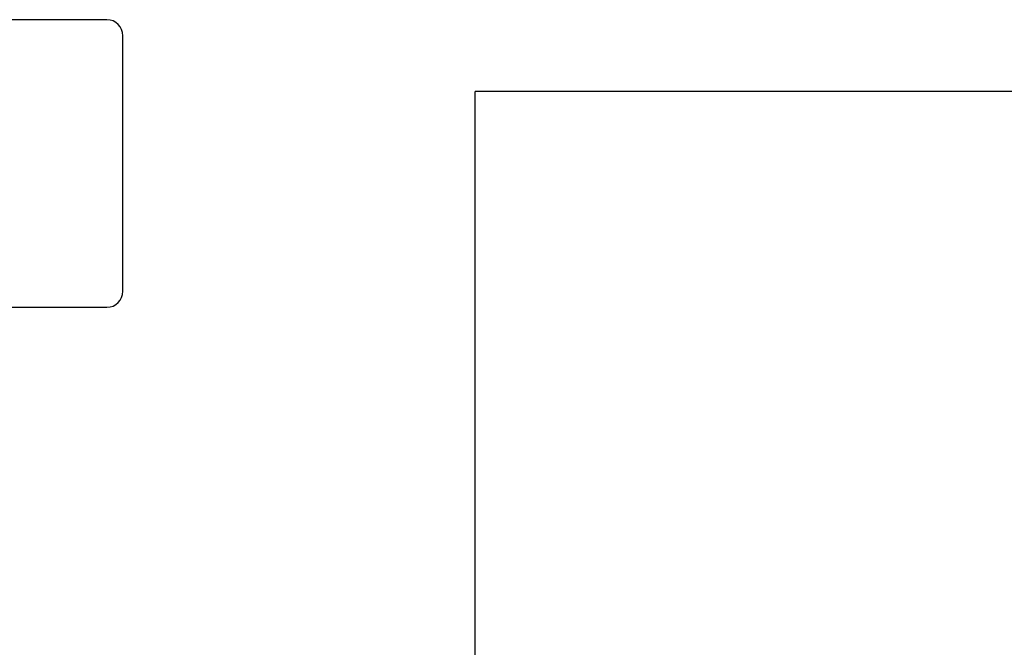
# Model space of a CAD drawing. Header units: centimetres. Extents: x 74448 to 96987, y -37016 to -10817.
# Tile 36 of 174: x 80080 to 80411, y -34973 to -34761. Entities that reach past the tile are written whole.
import ezdxf

# ---------------------------------------------------------------- set-up
doc = ezdxf.new("R2010")
doc.units = ezdxf.units.CM
doc.header["$LTSCALE"] = 0.02
doc.layers.get('0').update_dxf_attribs({"color": 8, "lineweight": 13})
doc.layers.add('_pk_opis legenda', color=7, linetype='Continuous')
doc.layers.add('okablowanie', color=7, linetype='Continuous')
doc.layers.add('CCTV', color=7, linetype='Continuous', lineweight=25)
doc.layers.add('ei30', color=8, linetype='Continuous', lineweight=13)
doc.styles.get("Standard").update_dxf_attribs({"font": 'arial.ttf', "height": 12})
doc.styles.add('Tomasz_W legenda', font='TCM_____.TTF')

# ---------------------------------------------------------------- blocks, each defined once
blk = doc.blocks.new('AAT_KLIENT_PC')
for p, q in [((3449.6, 368.7, 24), (2765.6, 368.7, 24)), ((3485.6, -243.3, 24), (3485.6, 332.7, 24)), ((2765.6, -279.3, 24), (3449.6, -279.3, 24))]:
    blk.add_line(p, q)
for centre, start, end in [((3449.6, 332.7, 24), 0, 90), ((3449.6, -243.3, 24), 270, 0)]:
    blk.add_arc(centre, 36, start, end)

msp = doc.modelspace()

# ---------------------------------------------------------------- linework, layer by layer
at = {"layer": 'okablowanie'}
for p in [(80436.7, -34785.58, 141.01), (80233.02, -35005.61)]:
    msp.add_line(p, (80233.02, -34785.58, 141.01), dxfattribs=at)

# ---------------------------------------------------------------- block references
at = {"layer": 'CCTV', "xscale": 0.1493649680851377, "yscale": 0.1493649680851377, "zscale": 0.1493649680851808}
msp.add_blockref('AAT_KLIENT_PC', (79593.68, -34816.5, 122.52), dxfattribs=at)

# ---------------------------------------------------------------- texts
at = {"layer": '_pk_opis legenda', "ltscale": 0.5, "insert": (79629.78, -34924.47, 126.11), "char_height": 24, "width": 660.3484, "attachment_point": 4, "line_spacing_factor": 0.825, "style": 'Tomasz_W legenda'}
msp.add_mtext('Podgląd obrazu z monitoringu\\Pw pokoju oficera budynek nr 6', dxfattribs=at)
at = {"layer": 'ei30', "insert": (77365.56, -34824), "char_height": 16, "width": 598.0312, "attachment_point": 1}
msp.add_mtext('\\pi46.424;WYKONAĆ PRZEPONĘ POZIOMĄ METODĄ INIEKCJI \\P\\pi439.44;CIŚNIENIOWEJ', dxfattribs=at)

doc.saveas('drawing.dxf')
